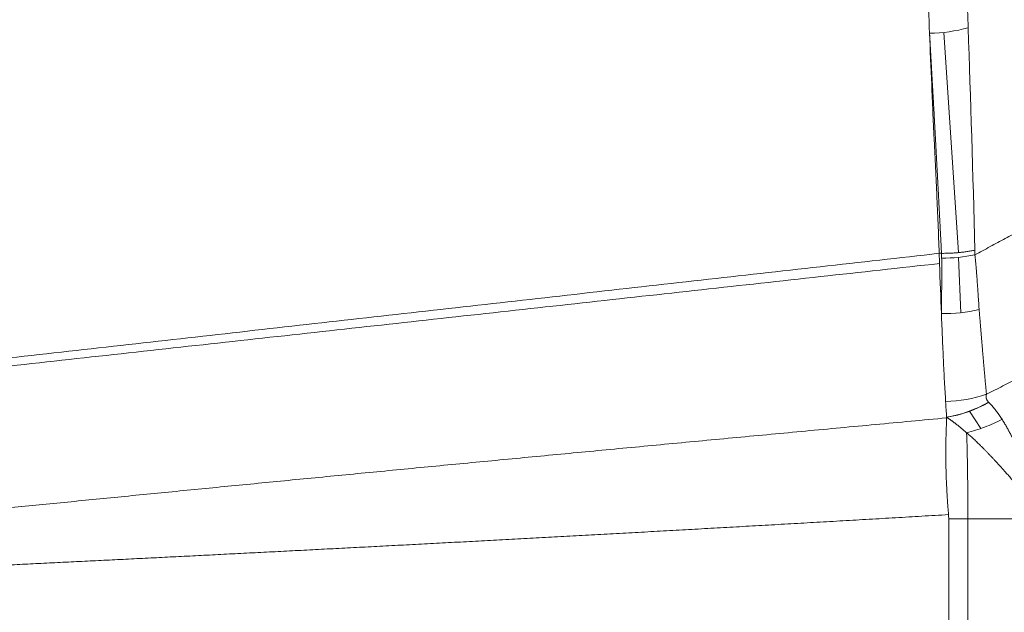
# Model space of a CAD drawing. Header units: millimetres. Extents: x 35469 to 44263, y -24881 to -16268.
# Tile 159 of 231: x 43782.98 to 43786.83, y -24743.48 to -24741.16. Entities that reach past the tile are written whole.
import ezdxf

# ---------------------------------------------------------------- set-up
doc = ezdxf.new("R2010")
doc.units = ezdxf.units.MM
doc.header["$LTSCALE"] = 0.3175
doc.layers.add('1轮廓实线层', color=7, linetype='Continuous', lineweight=18)

# ---------------------------------------------------------------- blocks, each defined once
blk = doc.blocks.new('MR20E-1840')
at = {"layer": '1轮廓实线层'}
for p, q in [((15623.411, -10798.3579), (15623.4684, -10799.2183)), ((15623.4685, -10799.2368), (15623.478, -10799.4531)), ((15623.5556, -10799.9055), (15623.5125, -10799.8377)), ((15623.4224, -10799.8617), (15623.4228, -10799.8617)), ((15623.5056, -10800.2578), (15623.4306, -10800.2578)), ((15623.5056, -10816.2232), (15623.5056, -10800.2578))]:
    blk.add_line(p, q, dxfattribs=at)
for centre, major_axis, ratio, start_param, end_param in [((15623.3652, -10797.9998), (-0.4493, -0.0246), 0.801433, 1.506195, 1.847105), ((15623.4141, -10798.9249), (-0.4498, -0.0136), 0.699851, 1.524758, 1.81683), ((15623.4122, -10799.116), (-0.45, 0.0048), 0.756601, 1.555996, 1.889056), ((15623.4097, -10799.4124), (-0.45, 0.0026), 0.859793, 1.595407, 1.959563), ((15623.4298, -10799.465), (-0.3541, -0.2777), 0.820926, 0.981181, 1.38054), ((15623.4303, -10799.4656), (-0.3522, -0.28), 0.819757, 0.975504, 1.375142), ((15623.4902, -10800.2578), (0.0002, 0.45), 0.034101, 4.712402, 5.555802)]:
    blk.add_ellipse(centre, major_axis=major_axis, ratio=ratio, start_param=start_param, end_param=end_param, dxfattribs=at)
for points, knots in [([(15623.5329, -10799.2269), (15623.5529, -10799.2162), (15623.5925, -10799.195), (15623.6514, -10799.1633), (15623.7093, -10799.1321), (15623.7664, -10799.1014), (15623.8225, -10799.0711), (15623.8777, -10799.0413), (15623.9319, -10799.012), (15623.9853, -10798.9832), (15624.0377, -10798.9548), (15624.0891, -10798.9269), (15624.1397, -10798.8995), (15624.1893, -10798.8725), (15624.238, -10798.8461), (15624.2858, -10798.8201), (15624.3326, -10798.7946), (15624.3786, -10798.7696), (15624.4236, -10798.7451), (15624.4676, -10798.7211), (15624.5108, -10798.6976), (15624.553, -10798.6746), (15624.5943, -10798.652), (15624.6346, -10798.63), (15624.6741, -10798.6085), (15624.7126, -10798.5874), (15624.7502, -10798.5669), (15624.7868, -10798.5468), (15624.8225, -10798.5272), (15624.8573, -10798.5082), (15624.8912, -10798.4896), (15624.9241, -10798.4715), (15624.9857, -10798.4376), (15625.0854, -10798.3827), (15625.2326, -10798.3015), (15625.4073, -10798.2054), (15625.6097, -10798.0946), (15625.84, -10797.9695), (15626.0985, -10797.8305), (15626.321, -10797.7127), (15626.4981, -10797.6201), (15626.6203, -10797.5568), (15626.7432, -10797.4935), (15626.8668, -10797.4304), (15626.9913, -10797.3674), (15627.1165, -10797.3047), (15627.2425, -10797.2421), (15627.3694, -10797.1798), (15627.497, -10797.1177), (15627.6254, -10797.0558), (15627.7547, -10796.9942), (15627.8847, -10796.9329), (15628.0156, -10796.872), (15628.1473, -10796.8113), (15628.2798, -10796.751), (15628.4131, -10796.691), (15628.5286, -10796.6398), (15628.6259, -10796.597), (15628.7047, -10796.5626), (15628.7836, -10796.5284), (15628.8626, -10796.4945), (15628.9417, -10796.4607), (15629.0208, -10796.4272), (15629.0999, -10796.394), (15629.1792, -10796.3609), (15629.2585, -10796.3281), (15629.3379, -10796.2954), (15629.4173, -10796.263), (15629.4968, -10796.2309), (15629.5764, -10796.1989), (15629.656, -10796.1671), (15629.7356, -10796.1356), (15629.8154, -10796.1043), (15629.8951, -10796.0732), (15629.975, -10796.0423), (15630.0549, -10796.0116), (15630.1348, -10795.9812), (15630.2148, -10795.9509), (15630.2949, -10795.9209), (15630.375, -10795.891), (15630.4551, -10795.8614), (15630.5353, -10795.832), (15630.6156, -10795.8027), (15630.6959, -10795.7737), (15630.7762, -10795.7449), (15630.8566, -10795.7162), (15630.937, -10795.6878), (15631.0175, -10795.6596), (15631.098, -10795.6315), (15631.1786, -10795.6036), (15631.2591, -10795.5759), (15631.3398, -10795.5484), (15631.4205, -10795.5211), (15631.5012, -10795.494), (15631.5819, -10795.4671), (15631.6627, -10795.4403), (15631.7435, -10795.4137), (15631.8244, -10795.3873), (15631.9053, -10795.361), (15631.9862, -10795.3349), (15632.0672, -10795.309), (15632.1482, -10795.2833), (15632.2292, -10795.2577), (15632.3103, -10795.2323), (15632.3913, -10795.2071), (15632.4724, -10795.182), (15632.5536, -10795.1571), (15632.6347, -10795.1323), (15632.7159, -10795.1077), (15632.7971, -10795.0832), (15632.8784, -10795.0589), (15632.9596, -10795.0348), (15633.0409, -10795.0108), (15633.1222, -10794.987), (15633.2035, -10794.9633), (15633.2848, -10794.9397), (15633.3662, -10794.9163), (15633.4475, -10794.893), (15633.5289, -10794.8699), (15633.6103, -10794.8469), (15633.6917, -10794.824), (15633.7732, -10794.8013), (15633.8275, -10794.7863), (15633.8546, -10794.7788)], [0, 0, 0, 0, 0.006005, 0.011918, 0.01774, 0.023471, 0.02911, 0.034657, 0.040112, 0.045476, 0.050748, 0.055927, 0.061015, 0.06601, 0.070913, 0.075724, 0.080442, 0.085068, 0.089602, 0.094043, 0.098391, 0.102647, 0.10681, 0.11088, 0.114858, 0.118743, 0.122534, 0.126233, 0.129839, 0.133352, 0.136772, 0.140099, 0.143332, 0.155455, 0.170352, 0.188027, 0.208483, 0.231722, 0.257747, 0.286561, 0.298708, 0.310911, 0.32317, 0.335486, 0.347857, 0.360283, 0.372766, 0.385303, 0.397896, 0.410544, 0.423247, 0.436004, 0.448816, 0.461682, 0.474602, 0.487576, 0.500604, 0.50824, 0.515874, 0.523506, 0.531136, 0.538764, 0.546389, 0.554012, 0.561634, 0.569252, 0.576869, 0.584483, 0.592096, 0.599706, 0.607313, 0.614919, 0.622522, 0.630123, 0.637721, 0.645318, 0.652912, 0.660503, 0.668093, 0.67568, 0.683265, 0.690847, 0.698428, 0.706006, 0.713583, 0.721157, 0.728729, 0.736299, 0.743867, 0.751433, 0.758998, 0.76656, 0.77412, 0.781678, 0.789234, 0.796788, 0.804341, 0.811891, 0.819439, 0.826986, 0.83453, 0.842073, 0.849613, 0.857152, 0.864689, 0.872223, 0.879756, 0.887287, 0.894816, 0.902342, 0.909867, 0.91739, 0.92491, 0.932429, 0.939945, 0.94746, 0.954972, 0.962482, 0.96999, 0.977496, 0.984999, 0.992501, 1, 1, 1, 1]), ([(15623.5782, -10799.7714), (15623.5995, -10799.7607), (15623.6417, -10799.7395), (15623.7045, -10799.7078), (15623.7662, -10799.6767), (15623.8268, -10799.6461), (15623.8864, -10799.616), (15623.9449, -10799.5864), (15624.0023, -10799.5573), (15624.0587, -10799.5287), (15624.114, -10799.5006), (15624.1683, -10799.4731), (15624.2214, -10799.446), (15624.2735, -10799.4195), (15624.3246, -10799.3935), (15624.3746, -10799.3681), (15624.4235, -10799.3431), (15624.4713, -10799.3187), (15624.5182, -10799.2948), (15624.5639, -10799.2714), (15624.6086, -10799.2485), (15624.6523, -10799.2262), (15624.6949, -10799.2044), (15624.7364, -10799.1831), (15624.7769, -10799.1623), (15624.8164, -10799.1421), (15624.8548, -10799.1224), (15624.8922, -10799.1032), (15624.9286, -10799.0845), (15624.9639, -10799.0664), (15624.9982, -10799.0488), (15625.0314, -10799.0317), (15625.0637, -10799.0151), (15625.0949, -10798.9991), (15625.125, -10798.9836), (15625.1542, -10798.9686), (15625.1823, -10798.9541), (15625.2095, -10798.9402), (15625.2356, -10798.9268), (15625.2607, -10798.9139), (15625.2847, -10798.9015), (15625.3161, -10798.8854), (15625.355, -10798.8654), (15625.4019, -10798.8413), (15625.4487, -10798.8173), (15625.4954, -10798.7932), (15625.5421, -10798.7692), (15625.5886, -10798.7452), (15625.6349, -10798.7214), (15625.6807, -10798.6978), (15625.7262, -10798.6745), (15625.7713, -10798.6513), (15625.8162, -10798.6284), (15625.861, -10798.6055), (15625.9056, -10798.5828), (15625.9503, -10798.5601), (15625.9949, -10798.5375), (15626.0395, -10798.5149), (15626.084, -10798.4925), (15626.1284, -10798.4701), (15626.1649, -10798.4518), (15626.1948, -10798.4368), (15626.2193, -10798.4245), (15626.2476, -10798.4103), (15626.2796, -10798.3943), (15626.3153, -10798.3764), (15626.3547, -10798.3567), (15626.3978, -10798.3352), (15626.4446, -10798.312), (15626.4951, -10798.2869), (15626.5493, -10798.2601), (15626.6072, -10798.2316), (15626.6688, -10798.2013), (15626.734, -10798.1694), (15626.8029, -10798.1358), (15626.8755, -10798.1006), (15626.9517, -10798.0639), (15627.0317, -10798.0255), (15627.1152, -10797.9856), (15627.2025, -10797.9442), (15627.2934, -10797.9013), (15627.388, -10797.857), (15627.4863, -10797.8113), (15627.5884, -10797.7642), (15627.6941, -10797.7158), (15627.8035, -10797.6661), (15627.9167, -10797.6152), (15628.0337, -10797.563), (15628.1544, -10797.5096), (15628.279, -10797.4551), (15628.4074, -10797.3995), (15628.5397, -10797.3429), (15628.676, -10797.2852), (15628.8237, -10797.2234), (15628.9812, -10797.1584), (15629.1467, -10797.0911), (15629.3108, -10797.0253), (15629.4736, -10796.9609), (15629.635, -10796.8979), (15629.795, -10796.8363), (15629.9535, -10796.776), (15630.1107, -10796.717), (15630.2665, -10796.6593), (15630.4208, -10796.6028), (15630.5736, -10796.5474), (15630.725, -10796.4933), (15630.8748, -10796.4402), (15631.0232, -10796.3883), (15631.1701, -10796.3375), (15631.3154, -10796.2877), (15631.4592, -10796.2389), (15631.6014, -10796.1911), (15631.742, -10796.1443), (15631.8811, -10796.0985), (15632.0185, -10796.0536), (15632.1544, -10796.0096), (15632.2886, -10795.9665), (15632.4212, -10795.9243), (15632.5521, -10795.8829), (15632.6814, -10795.8424), (15632.809, -10795.8027), (15632.9349, -10795.7638), (15633.0591, -10795.7257), (15633.1816, -10795.6884), (15633.3024, -10795.6519), (15633.4215, -10795.6161), (15633.5388, -10795.581), (15633.6543, -10795.5467), (15633.7681, -10795.513), (15633.8801, -10795.4801), (15633.9903, -10795.4479), (15634.0988, -10795.4164), (15634.2054, -10795.3855), (15634.2759, -10795.3652), (15634.3108, -10795.3551)], [0, 0, 0, 0, 0.006145, 0.012188, 0.018129, 0.023969, 0.029707, 0.035344, 0.040878, 0.046311, 0.051642, 0.056871, 0.061998, 0.067024, 0.071948, 0.07677, 0.081491, 0.086111, 0.090629, 0.095046, 0.099362, 0.103577, 0.107692, 0.111705, 0.115619, 0.119431, 0.123144, 0.126756, 0.130269, 0.133682, 0.136995, 0.14021, 0.143325, 0.146341, 0.149258, 0.152077, 0.154797, 0.157419, 0.159942, 0.162367, 0.164693, 0.166922, 0.171456, 0.175985, 0.180509, 0.185027, 0.18954, 0.194048, 0.198527, 0.202957, 0.207346, 0.211703, 0.216035, 0.220351, 0.22466, 0.228967, 0.233266, 0.237557, 0.24184, 0.246115, 0.250382, 0.252381, 0.25474, 0.257457, 0.260532, 0.263963, 0.26775, 0.271892, 0.276387, 0.281234, 0.286433, 0.291981, 0.297878, 0.304122, 0.310712, 0.317647, 0.324926, 0.332547, 0.340509, 0.348812, 0.357454, 0.366436, 0.375755, 0.385412, 0.395407, 0.405739, 0.416409, 0.427417, 0.438765, 0.450452, 0.462482, 0.474854, 0.487572, 0.500638, 0.516149, 0.531505, 0.546705, 0.561751, 0.576642, 0.59138, 0.605965, 0.620396, 0.634674, 0.6488, 0.662772, 0.676591, 0.690257, 0.70377, 0.717129, 0.730334, 0.743385, 0.756282, 0.769024, 0.781611, 0.794042, 0.806317, 0.818435, 0.830397, 0.842201, 0.853847, 0.865335, 0.876663, 0.887832, 0.898841, 0.909689, 0.920376, 0.930901, 0.941264, 0.951464, 0.9615, 0.971373, 0.98108, 0.990623, 1, 1, 1, 1]), ([(15623.3558, -10798.3607), (15623.3534, -10798.2984), (15623.3511, -10798.2373), (15623.3478, -10798.1473), (15623.3468, -10798.1176), (15623.3445, -10798.0588), (15623.3434, -10798.0297), (15623.3411, -10797.9721), (15623.3398, -10797.9436), (15623.337, -10797.8872), (15623.3326, -10797.8034), (15623.3275, -10797.7222), (15623.3204, -10797.6161), (15623.3166, -10797.5642), (15623.3109, -10797.4879), (15623.309, -10797.4628), (15623.3052, -10797.413), (15623.3033, -10797.3885), (15623.2938, -10797.267), (15623.2865, -10797.1742), (15623.2786, -10797.0637), (15623.2771, -10797.0419), (15623.274, -10796.9988), (15623.2725, -10796.9775), (15623.2695, -10796.9356), (15623.268, -10796.9149), (15623.2651, -10796.8742), (15623.2636, -10796.8541), (15623.2591, -10796.7948), (15623.256, -10796.7565), (15623.2512, -10796.7009), (15623.2496, -10796.6827), (15623.2462, -10796.6469), (15623.2445, -10796.6293), (15623.2411, -10796.5948), (15623.2394, -10796.578), (15623.2361, -10796.5449), (15623.2344, -10796.5287), (15623.2292, -10796.4813), (15623.2258, -10796.4513), (15623.2188, -10796.3944), (15623.2153, -10796.3677), (15623.2083, -10796.3177), (15623.2047, -10796.2945), (15623.2012, -10796.2733)], [0, 0, 0, 0, 0.0625, 0.0625, 0.09375, 0.09375, 0.125, 0.125, 0.15625, 0.15625, 0.1875, 0.25, 0.25, 0.3125, 0.3125, 0.34375, 0.34375, 0.375, 0.375, 0.5, 0.5, 0.53125, 0.53125, 0.5625, 0.5625, 0.59375, 0.59375, 0.625, 0.625, 0.6875, 0.6875, 0.71875, 0.71875, 0.75, 0.75, 0.78125, 0.78125, 0.8125, 0.8125, 0.875, 0.875, 0.9375, 0.9375, 1, 1, 1, 1]), ([(15623.4025, -10799.221), (15623.4023, -10799.2178), (15623.402, -10799.2115), (15623.4015, -10799.2019), (15623.401, -10799.1925), (15623.4005, -10799.183), (15623.4, -10799.1736), (15623.3996, -10799.1642), (15623.3991, -10799.1548), (15623.3986, -10799.1455), (15623.3981, -10799.1361), (15623.3976, -10799.1269), (15623.3971, -10799.1176), (15623.3967, -10799.1084), (15623.3962, -10799.0992), (15623.3957, -10799.0901), (15623.3952, -10799.081), (15623.3948, -10799.0719), (15623.3943, -10799.0628), (15623.3938, -10799.0538), (15623.3933, -10799.0448), (15623.3929, -10799.0359), (15623.3924, -10799.0269), (15623.3919, -10799.018), (15623.3915, -10799.0092), (15623.391, -10799.0003), (15623.3905, -10798.9915), (15623.3901, -10798.9827), (15623.3896, -10798.974), (15623.3892, -10798.9653), (15623.3887, -10798.9566), (15623.3882, -10798.948), (15623.3878, -10798.9394), (15623.3873, -10798.9308), (15623.3869, -10798.9222), (15623.3864, -10798.9137), (15623.386, -10798.9052), (15623.3855, -10798.8967), (15623.3851, -10798.8883), (15623.3846, -10798.8799), (15623.3842, -10798.8715), (15623.3837, -10798.8632), (15623.3833, -10798.8549), (15623.3828, -10798.8466), (15623.3824, -10798.8384), (15623.3819, -10798.8302), (15623.3815, -10798.822), (15623.381, -10798.8138), (15623.3806, -10798.8057), (15623.3802, -10798.7976), (15623.3797, -10798.7896), (15623.3793, -10798.7815), (15623.3789, -10798.7736), (15623.3784, -10798.7656), (15623.378, -10798.7577), (15623.3776, -10798.7498), (15623.3772, -10798.7419), (15623.3767, -10798.7341), (15623.3763, -10798.7262), (15623.3759, -10798.7185), (15623.3755, -10798.7107), (15623.375, -10798.703), (15623.3746, -10798.6953), (15623.3742, -10798.6877), (15623.3738, -10798.68), (15623.3734, -10798.6725), (15623.373, -10798.6649), (15623.3726, -10798.6577), (15623.3722, -10798.6509), (15623.3718, -10798.6444), (15623.3715, -10798.6381), (15623.3711, -10798.6319), (15623.3707, -10798.6256), (15623.3704, -10798.6194), (15623.37, -10798.6133), (15623.3697, -10798.6071), (15623.3693, -10798.601), (15623.369, -10798.5949), (15623.3687, -10798.5888), (15623.3683, -10798.5828), (15623.368, -10798.5768), (15623.3676, -10798.5708), (15623.3673, -10798.5649), (15623.367, -10798.559), (15623.3666, -10798.5531), (15623.3663, -10798.5473), (15623.366, -10798.5415), (15623.3656, -10798.5357), (15623.3653, -10798.5299), (15623.365, -10798.5242), (15623.3647, -10798.5185), (15623.3643, -10798.5128), (15623.364, -10798.5071), (15623.3637, -10798.5015), (15623.3634, -10798.4959), (15623.3631, -10798.4904), (15623.3628, -10798.4849), (15623.3625, -10798.4794), (15623.3621, -10798.4739), (15623.3618, -10798.4684), (15623.3615, -10798.463), (15623.3612, -10798.4576), (15623.3609, -10798.4523), (15623.3606, -10798.447), (15623.3603, -10798.4417), (15623.36, -10798.4364), (15623.3597, -10798.4312), (15623.3595, -10798.4259), (15623.3592, -10798.4208), (15623.3589, -10798.4156), (15623.3586, -10798.4105), (15623.3583, -10798.4054), (15623.358, -10798.4003), (15623.3577, -10798.3953), (15623.3575, -10798.3902), (15623.3572, -10798.3853), (15623.3569, -10798.3803), (15623.3566, -10798.3754), (15623.3564, -10798.3705), (15623.3561, -10798.3656), (15623.3559, -10798.3623), (15623.3558, -10798.3607)], [0, 0, 0, 0, 0.010207, 0.020398, 0.030576, 0.040738, 0.050885, 0.061017, 0.071134, 0.081236, 0.091321, 0.101391, 0.111446, 0.121484, 0.131506, 0.141512, 0.151501, 0.161474, 0.17143, 0.18137, 0.191292, 0.201197, 0.211085, 0.220956, 0.230809, 0.240644, 0.250462, 0.260261, 0.270043, 0.279806, 0.28955, 0.299276, 0.308984, 0.318673, 0.328342, 0.337993, 0.347624, 0.357236, 0.366828, 0.376401, 0.385954, 0.395486, 0.404999, 0.414492, 0.423964, 0.433415, 0.442846, 0.452256, 0.461645, 0.471013, 0.480359, 0.489685, 0.498988, 0.50827, 0.517531, 0.526769, 0.535985, 0.545179, 0.554351, 0.5635, 0.572626, 0.58173, 0.59081, 0.599868, 0.608902, 0.617913, 0.626901, 0.635865, 0.64373, 0.651284, 0.658812, 0.666313, 0.673787, 0.681234, 0.688654, 0.696046, 0.703412, 0.71075, 0.718061, 0.725344, 0.732601, 0.73983, 0.747031, 0.754205, 0.761352, 0.768471, 0.775563, 0.782627, 0.789663, 0.796672, 0.803652, 0.810606, 0.817531, 0.824428, 0.831298, 0.83814, 0.844954, 0.851739, 0.858497, 0.865227, 0.871928, 0.878602, 0.885247, 0.891864, 0.898453, 0.905013, 0.911546, 0.918049, 0.924525, 0.930972, 0.93739, 0.94378, 0.950142, 0.956474, 0.962778, 0.969054, 0.975301, 0.981519, 0.987708, 0.993868, 1, 1, 1, 1]), ([(15623.3934, -10799.221), (15623.3907, -10799.1427), (15623.3874, -10799.0664), (15623.3805, -10798.9171), (15623.3769, -10798.8441), (15623.3718, -10798.7369), (15623.3701, -10798.7016), (15623.367, -10798.6315), (15623.3655, -10798.5969), (15623.3611, -10798.4939), (15623.3584, -10798.4267), (15623.3558, -10798.3607)], [0, 0, 0, 0, 0.25, 0.25, 0.5, 0.5, 0.625, 0.625, 0.75, 0.75, 1, 1, 1, 1]), ([(15623.3935, -10799.221), (15623.3936, -10799.2243), (15623.3937, -10799.2276), (15623.3939, -10799.2343), (15623.394, -10799.2376), (15623.3942, -10799.2442), (15623.3943, -10799.2476), (15623.3945, -10799.2542), (15623.3946, -10799.2575), (15623.3947, -10799.2608)], [0, 0, 0, 0, 0.25, 0.25, 0.5, 0.5, 0.75, 0.75, 1, 1, 1, 1]), ([(15623.402, -10799.4564), (15623.402, -10799.4539), (15623.402, -10799.449), (15623.4021, -10799.4416), (15623.4021, -10799.4342), (15623.4022, -10799.4268), (15623.4023, -10799.4193), (15623.4024, -10799.4118), (15623.4024, -10799.4043), (15623.4026, -10799.3967), (15623.4027, -10799.3891), (15623.4028, -10799.3815), (15623.4029, -10799.3739), (15623.4031, -10799.3662), (15623.4032, -10799.3585), (15623.4034, -10799.35), (15623.4036, -10799.3409), (15623.4038, -10799.331), (15623.4039, -10799.321), (15623.4039, -10799.311), (15623.4039, -10799.301), (15623.4039, -10799.2909), (15623.4038, -10799.2808), (15623.4037, -10799.2706), (15623.4035, -10799.2604), (15623.4033, -10799.2502), (15623.4031, -10799.2434), (15623.403, -10799.24)], [0, 0, 0, 0, 0.035639, 0.071293, 0.106959, 0.142639, 0.178331, 0.214034, 0.249748, 0.285472, 0.321206, 0.356948, 0.392698, 0.428456, 0.46422, 0.499991, 0.545459, 0.590927, 0.636394, 0.681859, 0.727321, 0.77278, 0.818233, 0.863682, 0.909124, 0.954562, 1, 1, 1, 1]), ([(15623.5329, -10799.2269), (15623.5329, -10799.227), (15623.533, -10799.2272), (15623.533, -10799.2276), (15623.5331, -10799.2283), (15623.5332, -10799.2292), (15623.5333, -10799.2305), (15623.5335, -10799.2321), (15623.5339, -10799.2356), (15623.5347, -10799.2431), (15623.5358, -10799.2545), (15623.5371, -10799.2683), (15623.5386, -10799.2856), (15623.5404, -10799.3084), (15623.5422, -10799.3335), (15623.5438, -10799.3569), (15623.5451, -10799.3759), (15623.5462, -10799.3928), (15623.5472, -10799.4077), (15623.5481, -10799.4205), (15623.5489, -10799.4314), (15623.5494, -10799.4379), (15623.5496, -10799.4408)], [0, 0, 0, 0, 0.000626, 0.002482, 0.005571, 0.009892, 0.015445, 0.023219, 0.031068, 0.062315, 0.124813, 0.185578, 0.249826, 0.361279, 0.499907, 0.599138, 0.689169, 0.769955, 0.841461, 0.903654, 0.956508, 1, 1, 1, 1]), ([(15623.4185, -10799.7993), (15623.4171, -10799.7744), (15623.4156, -10799.7485), (15623.4133, -10799.7082), (15623.4126, -10799.6946), (15623.4112, -10799.6668), (15623.4105, -10799.6527), (15623.4092, -10799.6241), (15623.4085, -10799.6096), (15623.4072, -10799.58), (15623.4065, -10799.5651), (15623.4046, -10799.5195), (15623.4033, -10799.4884), (15623.402, -10799.4564)], [0, 0, 0, 0, 0.25, 0.25, 0.375, 0.375, 0.5, 0.5, 0.625, 0.625, 0.75, 0.75, 1, 1, 1, 1]), ([(15623.5496, -10799.4408), (15623.5498, -10799.4431), (15623.5502, -10799.4477), (15623.5507, -10799.4545), (15623.5513, -10799.4613), (15623.5518, -10799.4681), (15623.5524, -10799.4748), (15623.5529, -10799.4814), (15623.5534, -10799.488), (15623.554, -10799.4946), (15623.5545, -10799.5011), (15623.555, -10799.5076), (15623.5556, -10799.5141), (15623.5561, -10799.5205), (15623.5566, -10799.5268), (15623.5571, -10799.5332), (15623.5577, -10799.5394), (15623.5582, -10799.5457), (15623.5587, -10799.5519), (15623.5592, -10799.558), (15623.5597, -10799.5641), (15623.5602, -10799.5702), (15623.5608, -10799.5763), (15623.5613, -10799.5823), (15623.5618, -10799.5882), (15623.5623, -10799.5941), (15623.5628, -10799.6), (15623.5633, -10799.6058), (15623.5638, -10799.6116), (15623.5643, -10799.6174), (15623.5648, -10799.6231), (15623.5652, -10799.6287), (15623.5657, -10799.6344), (15623.5662, -10799.6399), (15623.5667, -10799.6455), (15623.5672, -10799.651), (15623.5677, -10799.6565), (15623.5682, -10799.6619), (15623.5686, -10799.6673), (15623.5691, -10799.6726), (15623.5696, -10799.6779), (15623.57, -10799.6832), (15623.5705, -10799.6884), (15623.571, -10799.6936), (15623.5714, -10799.6988), (15623.5719, -10799.7039), (15623.5724, -10799.709), (15623.5728, -10799.714), (15623.5733, -10799.719), (15623.5737, -10799.724), (15623.5742, -10799.7289), (15623.5746, -10799.7338), (15623.5751, -10799.7386), (15623.5755, -10799.7434), (15623.576, -10799.7482), (15623.5764, -10799.7529), (15623.5769, -10799.7576), (15623.5773, -10799.7622), (15623.5778, -10799.7669), (15623.5781, -10799.7699), (15623.5782, -10799.7714)], [0, 0, 0, 0, 0.0185, 0.036958, 0.055375, 0.073749, 0.092081, 0.11037, 0.128617, 0.146821, 0.164982, 0.183101, 0.201176, 0.219208, 0.237197, 0.255142, 0.273044, 0.290902, 0.308716, 0.326487, 0.344213, 0.361895, 0.379532, 0.397126, 0.414675, 0.432179, 0.449638, 0.467052, 0.484422, 0.501746, 0.519025, 0.536259, 0.553448, 0.570591, 0.587688, 0.604739, 0.621745, 0.638705, 0.655618, 0.672486, 0.689307, 0.706082, 0.72281, 0.739492, 0.756128, 0.772716, 0.789258, 0.805753, 0.822201, 0.838601, 0.854955, 0.871261, 0.88752, 0.903732, 0.919896, 0.936012, 0.952081, 0.968102, 0.984075, 1, 1, 1, 1]), ([(15623.4223, -10799.861), (15623.4217, -10799.8511), (15623.4211, -10799.841), (15623.4198, -10799.8204), (15623.4192, -10799.8099), (15623.4185, -10799.7993)], [0, 0, 0, 0, 0.5, 0.5, 1, 1, 1, 1]), ([(15623.5782, -10799.7714), (15623.5781, -10799.7718), (15623.5779, -10799.7726), (15623.5776, -10799.7737), (15623.5773, -10799.7748), (15623.5771, -10799.776), (15623.577, -10799.7771), (15623.5768, -10799.7782), (15623.5768, -10799.7792), (15623.5767, -10799.7803), (15623.5767, -10799.7814), (15623.5767, -10799.7824), (15623.5768, -10799.7834), (15623.5769, -10799.7845), (15623.577, -10799.7855), (15623.5772, -10799.7865), (15623.5774, -10799.7875), (15623.5777, -10799.7887), (15623.5783, -10799.7903), (15623.579, -10799.7922), (15623.5799, -10799.7941), (15623.581, -10799.7959), (15623.5822, -10799.7977), (15623.5835, -10799.7995), (15623.585, -10799.8012), (15623.5861, -10799.8024), (15623.5867, -10799.803)], [0, 0, 0, 0, 0.032487, 0.064761, 0.096832, 0.128711, 0.16041, 0.19194, 0.223312, 0.254539, 0.285631, 0.316602, 0.347463, 0.378227, 0.408906, 0.439513, 0.47006, 0.50056, 0.561106, 0.622023, 0.683396, 0.745311, 0.80785, 0.871093, 0.935118, 1, 1, 1, 1]), ([(15623.587, -10799.8033), (15623.5876, -10799.8039), (15623.5888, -10799.805), (15623.5906, -10799.8069), (15623.5923, -10799.8087), (15623.5941, -10799.8106), (15623.5959, -10799.8125), (15623.5977, -10799.8145), (15623.5995, -10799.8164), (15623.6013, -10799.8185), (15623.6031, -10799.8205), (15623.6049, -10799.8226), (15623.6067, -10799.8248), (15623.6084, -10799.8269), (15623.6102, -10799.8291), (15623.612, -10799.8314), (15623.6138, -10799.8337), (15623.6156, -10799.836), (15623.6174, -10799.8383), (15623.6192, -10799.8407), (15623.621, -10799.8431), (15623.6228, -10799.8456), (15623.6246, -10799.8481), (15623.6264, -10799.8506), (15623.6282, -10799.8532), (15623.63, -10799.8558), (15623.6317, -10799.8584), (15623.6335, -10799.8611), (15623.6353, -10799.8638), (15623.6371, -10799.8666), (15623.6383, -10799.8684), (15623.6389, -10799.8693)], [0, 0, 0, 0, 0.033322, 0.066728, 0.100218, 0.133791, 0.167448, 0.201189, 0.235013, 0.268921, 0.302912, 0.336987, 0.371146, 0.405387, 0.439712, 0.474119, 0.508609, 0.543181, 0.577836, 0.612573, 0.647391, 0.682291, 0.717272, 0.752334, 0.787477, 0.822699, 0.858001, 0.893383, 0.928844, 0.964383, 1, 1, 1, 1]), ([(15615.9757, -10800.6234), (15615.9956, -10800.6211), (15616.0355, -10800.6163), (15616.0957, -10800.6092), (15616.1562, -10800.6021), (15616.2172, -10800.5949), (15616.2786, -10800.5877), (15616.3403, -10800.5805), (15616.4025, -10800.5733), (15616.4651, -10800.5661), (15616.528, -10800.5589), (15616.5914, -10800.5516), (15616.6552, -10800.5443), (15616.7194, -10800.5371), (15616.784, -10800.5297), (15616.849, -10800.5224), (15616.9144, -10800.5151), (15616.9802, -10800.5077), (15617.0464, -10800.5003), (15617.1131, -10800.4929), (15617.1801, -10800.4855), (15617.2475, -10800.4781), (15617.3153, -10800.4706), (15617.3836, -10800.4631), (15617.4522, -10800.4556), (15617.5213, -10800.4481), (15617.5907, -10800.4406), (15617.6606, -10800.433), (15617.7309, -10800.4255), (15617.8015, -10800.4179), (15617.8726, -10800.4103), (15617.9441, -10800.4026), (15618.016, -10800.395), (15618.0883, -10800.3873), (15618.1609, -10800.3796), (15618.234, -10800.3719), (15618.3075, -10800.3642), (15618.3815, -10800.3564), (15618.4558, -10800.3486), (15618.5305, -10800.3409), (15618.6056, -10800.333), (15618.6811, -10800.3252), (15618.7571, -10800.3174), (15618.8334, -10800.3095), (15618.9102, -10800.3016), (15618.9873, -10800.2937), (15619.0649, -10800.2857), (15619.1428, -10800.2778), (15619.2212, -10800.2698), (15619.2999, -10800.2618), (15619.3791, -10800.2538), (15619.4587, -10800.2457), (15619.5387, -10800.2377), (15619.6191, -10800.2296), (15619.7457, -10800.2169), (15619.9197, -10800.1995), (15620.1425, -10800.1774), (15620.3695, -10800.155), (15620.6008, -10800.1323), (15620.8363, -10800.1093), (15621.076, -10800.0861), (15621.32, -10800.0625), (15621.5681, -10800.0387), (15621.8205, -10800.0146), (15622.0772, -10799.9902), (15622.3381, -10799.9655), (15622.6032, -10799.9405), (15622.8725, -10799.9152), (15623.1461, -10799.8897), (15623.3298, -10799.8726), (15623.4224, -10799.864)], [0, 0, 0, 0, 0.008027, 0.016108, 0.024243, 0.032432, 0.040675, 0.048972, 0.057323, 0.065728, 0.074187, 0.082699, 0.091266, 0.099887, 0.108562, 0.117291, 0.126074, 0.13491, 0.143802, 0.152747, 0.161746, 0.170799, 0.179907, 0.189068, 0.198284, 0.207554, 0.216878, 0.226256, 0.235689, 0.245175, 0.254716, 0.264312, 0.273961, 0.283665, 0.293422, 0.303235, 0.313101, 0.323022, 0.332997, 0.343027, 0.353111, 0.363249, 0.373441, 0.383688, 0.39399, 0.404346, 0.414756, 0.42522, 0.43574, 0.446313, 0.456941, 0.467624, 0.478361, 0.489153, 0.499999, 0.529342, 0.559255, 0.589736, 0.620788, 0.652409, 0.684599, 0.717361, 0.750692, 0.784594, 0.819067, 0.85411, 0.889725, 0.925912, 0.96267, 1, 1, 1, 1]), ([(15623.4224, -10799.864), (15623.4222, -10799.8734), (15623.4218, -10799.8838), (15623.4212, -10799.901), (15623.421, -10799.9069), (15623.4207, -10799.9163), (15623.4206, -10799.9194), (15623.4204, -10799.9259), (15623.4203, -10799.9292), (15623.4199, -10799.946), (15623.4196, -10799.9602), (15623.4194, -10799.9901), (15623.4193, -10800.0058), (15623.4195, -10800.0305), (15623.4196, -10800.0389), (15623.4199, -10800.0518), (15623.4199, -10800.0562), (15623.4201, -10800.0649), (15623.4202, -10800.0693), (15623.4208, -10800.0913), (15623.4215, -10800.1093), (15623.4232, -10800.1461), (15623.4242, -10800.1648), (15623.4258, -10800.1887), (15623.4261, -10800.1935), (15623.4268, -10800.2032), (15623.4271, -10800.208), (15623.4283, -10800.2225), (15623.4291, -10800.2322), (15623.4299, -10800.2419)], [0, 0, 0, 0, 0.125, 0.125, 0.1875, 0.1875, 0.21875, 0.21875, 0.25, 0.25, 0.375, 0.375, 0.5, 0.5, 0.5625, 0.5625, 0.59375, 0.59375, 0.625, 0.625, 0.75, 0.75, 0.875, 0.875, 0.90625, 0.90625, 0.9375, 0.9375, 1, 1, 1, 1]), ([(15623.5006, -10799.9217), (15623.4996, -10799.9208), (15623.4975, -10799.9191), (15623.4945, -10799.9165), (15623.4915, -10799.9139), (15623.4885, -10799.9113), (15623.4855, -10799.9088), (15623.4825, -10799.9063), (15623.4795, -10799.9038), (15623.4765, -10799.9013), (15623.4734, -10799.8989), (15623.4704, -10799.8965), (15623.4675, -10799.8941), (15623.4645, -10799.8917), (15623.4615, -10799.8894), (15623.4585, -10799.8871), (15623.4555, -10799.8848), (15623.4525, -10799.8826), (15623.4495, -10799.8804), (15623.4465, -10799.8782), (15623.4436, -10799.876), (15623.4406, -10799.8739), (15623.4376, -10799.8718), (15623.4347, -10799.8697), (15623.4317, -10799.8677), (15623.4287, -10799.8656), (15623.4258, -10799.8637), (15623.4238, -10799.8624), (15623.4228, -10799.8617)], [0, 0, 0, 0, 0.038368, 0.076743, 0.115125, 0.153515, 0.191912, 0.230316, 0.268728, 0.307147, 0.345573, 0.384007, 0.422448, 0.460897, 0.499354, 0.537818, 0.57629, 0.61477, 0.653257, 0.691752, 0.730255, 0.768766, 0.807285, 0.845812, 0.884347, 0.92289, 0.961441, 1, 1, 1, 1]), ([(15623.6389, -10799.8693), (15623.6168, -10799.8809), (15623.5939, -10799.8912), (15623.5476, -10799.9089), (15623.5241, -10799.9162), (15623.5009, -10799.9219)], [0, 0, 0, 0, 0.5, 0.5, 1, 1, 1, 1]), ([(15623.6389, -10799.8693), (15623.6395, -10799.8703), (15623.6407, -10799.8721), (15623.6424, -10799.8749), (15623.6442, -10799.8778), (15623.646, -10799.8807), (15623.6478, -10799.8836), (15623.6496, -10799.8866), (15623.6514, -10799.8896), (15623.6532, -10799.8927), (15623.655, -10799.8959), (15623.6568, -10799.899), (15623.6586, -10799.9023), (15623.6605, -10799.9055), (15623.6623, -10799.9089), (15623.6641, -10799.9122), (15623.666, -10799.9157), (15623.6678, -10799.9191), (15623.6697, -10799.9226), (15623.6716, -10799.9262), (15623.6735, -10799.9298), (15623.6753, -10799.9335), (15623.6772, -10799.9372), (15623.6791, -10799.9409), (15623.681, -10799.9447), (15623.6829, -10799.9486), (15623.6849, -10799.9524), (15623.6868, -10799.9564), (15623.6887, -10799.9604), (15623.6907, -10799.9644), (15623.6926, -10799.9685), (15623.6945, -10799.9726), (15623.6965, -10799.9768), (15623.6985, -10799.981), (15623.7004, -10799.9853), (15623.7024, -10799.9896), (15623.7044, -10799.9939), (15623.7064, -10799.9984), (15623.7083, -10800.0028), (15623.7103, -10800.0073), (15623.7123, -10800.0118), (15623.7143, -10800.0164), (15623.7163, -10800.021), (15623.7183, -10800.0257), (15623.7203, -10800.0304), (15623.7224, -10800.0352), (15623.7244, -10800.04), (15623.7261, -10800.0442), (15623.7276, -10800.0478), (15623.7289, -10800.0509), (15623.7302, -10800.0541), (15623.7316, -10800.0575), (15623.733, -10800.061), (15623.7345, -10800.0647), (15623.736, -10800.0685), (15623.7376, -10800.0724), (15623.7392, -10800.0765), (15623.7409, -10800.0808), (15623.7426, -10800.0852), (15623.7444, -10800.0897), (15623.7462, -10800.0944), (15623.7481, -10800.0992), (15623.75, -10800.1042), (15623.752, -10800.1094), (15623.754, -10800.1146), (15623.7561, -10800.1201), (15623.7582, -10800.1257), (15623.7604, -10800.1314), (15623.7627, -10800.1372), (15623.7649, -10800.1433), (15623.7673, -10800.1494), (15623.7696, -10800.1557), (15623.7721, -10800.1622), (15623.7745, -10800.1687), (15623.777, -10800.1755), (15623.7796, -10800.1823), (15623.7822, -10800.1893), (15623.7848, -10800.1965), (15623.7875, -10800.2037), (15623.7902, -10800.2111), (15623.793, -10800.2186), (15623.7957, -10800.2263), (15623.7986, -10800.234), (15623.8014, -10800.2419), (15623.8043, -10800.2499), (15623.8062, -10800.2553), (15623.8072, -10800.258)], [0, 0, 0, 0, 0.009607, 0.019273, 0.028999, 0.038784, 0.048628, 0.058531, 0.068494, 0.078515, 0.088596, 0.098735, 0.108933, 0.119189, 0.129504, 0.139878, 0.150309, 0.160798, 0.171345, 0.181949, 0.192611, 0.203329, 0.214105, 0.224937, 0.235825, 0.246769, 0.257769, 0.268824, 0.279934, 0.291098, 0.302318, 0.313591, 0.324917, 0.336297, 0.347729, 0.359214, 0.370751, 0.382339, 0.393978, 0.405668, 0.417407, 0.429196, 0.441035, 0.452921, 0.464856, 0.476838, 0.488867, 0.500942, 0.508246, 0.515882, 0.523848, 0.532145, 0.540772, 0.549728, 0.559011, 0.568622, 0.578558, 0.58882, 0.599404, 0.610312, 0.62154, 0.633087, 0.644952, 0.657134, 0.669629, 0.682437, 0.695555, 0.708982, 0.722714, 0.736749, 0.751085, 0.765719, 0.780648, 0.79587, 0.81138, 0.827176, 0.843254, 0.85961, 0.876242, 0.893144, 0.910312, 0.927743, 0.945432, 0.963375, 0.981566, 1, 1, 1, 1]), ([(15623.8072, -10800.258), (15623.8062, -10800.2567), (15623.804, -10800.254), (15623.8003, -10800.2497), (15623.7961, -10800.2447), (15623.7914, -10800.239), (15623.7861, -10800.2326), (15623.7802, -10800.2256), (15623.7738, -10800.218), (15623.7668, -10800.2096), (15623.7592, -10800.2006), (15623.7511, -10800.1909), (15623.7424, -10800.1805), (15623.7331, -10800.1695), (15623.7233, -10800.1578), (15623.7129, -10800.1455), (15623.7019, -10800.1326), (15623.6904, -10800.1191), (15623.6782, -10800.1051), (15623.6655, -10800.0905), (15623.6538, -10800.0772), (15623.6432, -10800.0654), (15623.6342, -10800.0554), (15623.6253, -10800.0456), (15623.6166, -10800.0361), (15623.608, -10800.0269), (15623.5996, -10800.018), (15623.5914, -10800.0093), (15623.5834, -10800.001), (15623.5756, -10799.9929), (15623.5679, -10799.9851), (15623.5604, -10799.9776), (15623.5531, -10799.9704), (15623.5459, -10799.9634), (15623.539, -10799.9568), (15623.5322, -10799.9503), (15623.5256, -10799.9442), (15623.5192, -10799.9382), (15623.5129, -10799.9326), (15623.5068, -10799.9272), (15623.5029, -10799.9237), (15623.5009, -10799.9219)], [0, 0, 0, 0, 0.009939, 0.021647, 0.035131, 0.050401, 0.067465, 0.086333, 0.107016, 0.129525, 0.153872, 0.180066, 0.208119, 0.238041, 0.269841, 0.303527, 0.339105, 0.376581, 0.415954, 0.457226, 0.500389, 0.530407, 0.559921, 0.588924, 0.617411, 0.645376, 0.672814, 0.699721, 0.726094, 0.751928, 0.777221, 0.801971, 0.826174, 0.849829, 0.872935, 0.895491, 0.917496, 0.938949, 0.95985, 0.980201, 1, 1, 1, 1]), ([(15623.4299, -10800.2418), (15623.3953, -10800.2439), (15623.3262, -10800.2479), (15623.2228, -10800.254), (15623.1199, -10800.26), (15623.0175, -10800.2659), (15622.9157, -10800.2718), (15622.8145, -10800.2776), (15622.7137, -10800.2833), (15622.6135, -10800.289), (15622.5138, -10800.2946), (15622.4147, -10800.3002), (15622.316, -10800.3057), (15622.2179, -10800.3111), (15622.1204, -10800.3165), (15622.0234, -10800.3218), (15621.9268, -10800.3271), (15621.8309, -10800.3323), (15621.7354, -10800.3374), (15621.6405, -10800.3425), (15621.5462, -10800.3476), (15621.4523, -10800.3525), (15621.359, -10800.3575), (15621.2662, -10800.3624), (15621.1739, -10800.3672), (15621.0822, -10800.372), (15620.991, -10800.3767), (15620.9003, -10800.3814), (15620.8102, -10800.386), (15620.7206, -10800.3906), (15620.6315, -10800.3951), (15620.543, -10800.3996), (15620.455, -10800.4041), (15620.3675, -10800.4085), (15620.2805, -10800.4128), (15620.1941, -10800.4171), (15620.1082, -10800.4214), (15620.0228, -10800.4256), (15619.938, -10800.4298), (15619.8537, -10800.4339), (15619.7699, -10800.438), (15619.6854, -10800.4421), (15619.5997, -10800.4462), (15619.5127, -10800.4504), (15619.4254, -10800.4546), (15619.3378, -10800.4587), (15619.2499, -10800.4629), (15619.1617, -10800.4671), (15619.0731, -10800.4713), (15618.9842, -10800.4755), (15618.8951, -10800.4797), (15618.8056, -10800.4839), (15618.7158, -10800.4881), (15618.6257, -10800.4923), (15618.5353, -10800.4966), (15618.4445, -10800.5008), (15618.3535, -10800.5051), (15618.2621, -10800.5094), (15618.1704, -10800.5137), (15618.0785, -10800.5181), (15617.9862, -10800.5224), (15617.8935, -10800.5268), (15617.8006, -10800.5312), (15617.7074, -10800.5357), (15617.6138, -10800.5402), (15617.52, -10800.5447), (15617.4258, -10800.5493), (15617.3313, -10800.5539), (15617.2365, -10800.5585), (15617.1414, -10800.5632), (15617.046, -10800.5679), (15616.9502, -10800.5727), (15616.8542, -10800.5775), (15616.7578, -10800.5824), (15616.6611, -10800.5873), (15616.5641, -10800.5923), (15616.4668, -10800.5973), (15616.3692, -10800.6024), (15616.2712, -10800.6076), (15616.173, -10800.6128), (15616.0744, -10800.6181), (15616.0086, -10800.6217), (15615.9757, -10800.6234)], [0, 0, 0, 0, 0.013861, 0.027651, 0.041372, 0.055022, 0.068601, 0.082111, 0.095551, 0.10892, 0.12222, 0.135449, 0.148609, 0.161699, 0.174719, 0.187669, 0.200549, 0.21336, 0.226101, 0.238772, 0.251374, 0.263906, 0.276369, 0.288762, 0.301086, 0.31334, 0.325525, 0.337641, 0.349687, 0.361664, 0.373572, 0.385411, 0.39718, 0.40888, 0.420512, 0.432074, 0.443567, 0.454991, 0.466347, 0.477633, 0.48885, 0.499999, 0.51161, 0.523265, 0.534965, 0.546708, 0.558497, 0.57033, 0.582207, 0.59413, 0.606097, 0.61811, 0.630167, 0.64227, 0.654418, 0.666612, 0.678851, 0.691136, 0.703467, 0.715843, 0.728266, 0.740735, 0.75325, 0.765811, 0.778419, 0.791074, 0.803775, 0.816524, 0.829319, 0.842162, 0.855052, 0.867989, 0.880974, 0.894006, 0.907086, 0.920215, 0.933391, 0.946616, 0.959889, 0.973211, 0.986581, 1, 1, 1, 1]), ([(15623.4306, -10815.6738), (15623.4306, -10815.0198), (15623.4306, -10814.3657), (15623.4306, -10813.0576), (15623.4306, -10812.4035), (15623.4306, -10811.0954), (15623.4306, -10810.4413), (15623.4306, -10809.1332), (15623.4306, -10808.4792), (15623.4306, -10807.171), (15623.4306, -10806.517), (15623.4306, -10805.2089), (15623.4306, -10804.5548), (15623.4306, -10803.2467), (15623.4306, -10802.5926), (15623.4306, -10801.3783), (15623.4306, -10800.8181), (15623.4306, -10800.2578)], [0, 0, 0, 0, 0.127282, 0.127282, 0.254564, 0.254564, 0.381846, 0.381846, 0.509128, 0.509128, 0.63641, 0.63641, 0.763692, 0.763692, 0.890974, 0.890974, 1, 1, 1, 1])]:
    blk.add_open_spline(points, degree=3, knots=knots, dxfattribs=at)
for points, degree in [([(15623.3606, -10796.2381), (15623.374, -10796.3148), (15623.4005, -10796.5297), (15623.4386, -10797.0092), (15623.4745, -10797.6177), (15623.4964, -10798.0908), (15623.5067, -10798.3395)], 3), ([(15623.5067, -10798.3395), (15623.5163, -10798.6164), (15623.5251, -10798.9083), (15623.533, -10799.2089)], 3), ([(15623.3934, -10799.221), (15615.9526, -10800.0581)], 1), ([(15623.4025, -10799.221), (15623.3934, -10799.221)], 1), ([(15623.403, -10799.24), (15623.4028, -10799.2337), (15623.4026, -10799.2273), (15623.4025, -10799.221)], 3), ([(15623.533, -10799.2089), (15623.533, -10799.2149), (15623.5329, -10799.2209), (15623.5329, -10799.2269)], 3), ([(15623.3947, -10799.2608), (15615.9536, -10800.0809)], 1), ([(15623.402, -10799.4564), (15623.3995, -10799.3943), (15623.3971, -10799.3288), (15623.3947, -10799.2608)], 3), ([(15623.5867, -10799.803), (15623.5868, -10799.8031), (15623.5869, -10799.8032), (15623.587, -10799.8033)], 3), ([(15623.4228, -10799.8617), (15623.4227, -10799.8615), (15623.4225, -10799.8612), (15623.4223, -10799.861)], 3), ([(15623.4224, -10799.8617), (15623.4224, -10799.8615), (15623.4224, -10799.8612), (15623.4223, -10799.861)], 3), ([(15623.4224, -10799.864), (15623.4224, -10799.8632), (15623.4224, -10799.8625), (15623.4224, -10799.8617)], 3), ([(15623.5009, -10799.9219), (15623.5008, -10799.9219), (15623.5007, -10799.9218), (15623.5006, -10799.9217)], 3), ([(15623.4306, -10800.2578), (15623.4306, -10800.2525), (15623.4304, -10800.2472), (15623.4299, -10800.2419)], 3), ([(15623.8072, -10800.258), (15623.7067, -10800.2579), (15623.6061, -10800.2579), (15623.5056, -10800.2578)], 3)]:
    blk.add_open_spline(points, degree=degree, dxfattribs=at)
blk.add_rational_spline([(15623.533, -10799.2089), (15623.469, -10799.2217), (15623.4025, -10799.221)], [0.999998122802, 0.989271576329, 1], degree=2, dxfattribs=at)

msp = doc.modelspace()

# ---------------------------------------------------------------- block references
msp.add_blockref('MR20E-1840', (28163.1775, -13942.8535))

doc.saveas('drawing.dxf')
